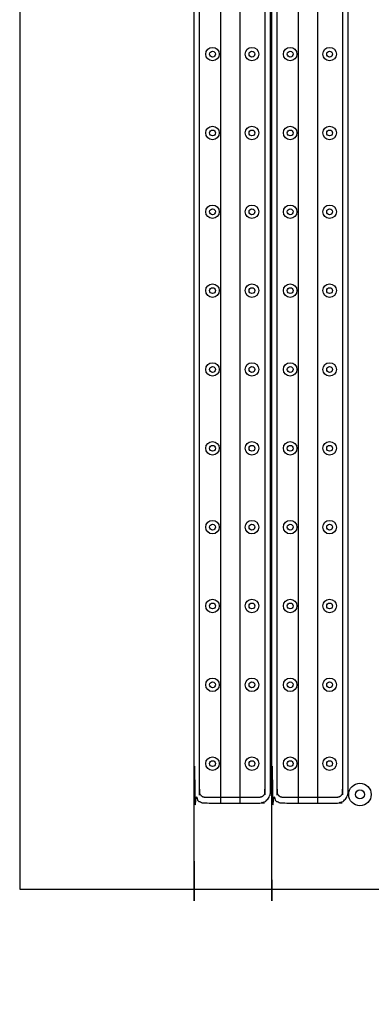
# Model space of a CAD drawing. Header units: millimetres. Extents: x -2435 to 1775, y -250 to 1540.
# Tile 1 of 60: x -2435 to -2122, y 41 to 916. Entities that reach past the tile are written whole.
import ezdxf

# ---------------------------------------------------------------- set-up
doc = ezdxf.new("R2010")
doc.units = ezdxf.units.MM
doc.header["$MEASUREMENT"] = 0
doc.layers.add('Work layer', color=254, linetype='Continuous', true_color=0xdddddd)

msp = doc.modelspace()

# ---------------------------------------------------------------- linework, layer by layer
at = {"layer": 'Work layer'}
for points in [[(-2434.577, 143.741), (-1501.884, 143.741), (-1501.884, 1539.971), (-2434.577, 1539.971)], [(-2238.786, 220.138), (-2238.786, 1130.138), (-2256.086, 1130.138), (-2256.086, 220.138)], [(-2169.786, 220.138), (-2169.786, 1130.138), (-2187.086, 1130.138), (-2187.086, 220.138)]]:
    msp.add_lwpolyline(points, close=True, dxfattribs=at)
for centre, radius in [((-2263.206, 885.138), 6), ((-2263.206, 885.138, -6), 2.6), ((-2228.206, 885.138), 6), ((-2228.206, 885.138, -6), 2.6), ((-2194.206, 885.138), 6), ((-2194.206, 885.138, -6), 2.6), ((-2159.206, 885.138), 6), ((-2159.206, 885.138, -6), 2.6), ((-2263.206, 815.138), 6), ((-2263.206, 815.138, -6), 2.6), ((-2228.206, 815.138), 6), ((-2228.206, 815.138, -6), 2.6), ((-2194.206, 815.138), 6), ((-2194.206, 815.138, -6), 2.6), ((-2159.206, 815.138), 6), ((-2159.206, 815.138, -6), 2.6), ((-2263.206, 745.138), 6), ((-2263.206, 745.138, -6), 2.6), ((-2228.206, 745.138), 6), ((-2228.206, 745.138, -6), 2.6), ((-2194.206, 745.138), 6), ((-2194.206, 745.138, -6), 2.6), ((-2159.206, 745.138), 6), ((-2159.206, 745.138, -6), 2.6), ((-2263.206, 675.138), 6), ((-2263.206, 675.138, -6), 2.6), ((-2228.206, 675.138), 6), ((-2228.206, 675.138, -6), 2.6), ((-2194.206, 675.138), 6), ((-2194.206, 675.138, -6), 2.6), ((-2159.206, 675.138), 6), ((-2159.206, 675.138, -6), 2.6), ((-2263.206, 605.138), 6), ((-2263.206, 605.138, -6), 2.6), ((-2228.206, 605.138), 6), ((-2228.206, 605.138, -6), 2.6), ((-2194.206, 605.138), 6), ((-2194.206, 605.138, -6), 2.6), ((-2159.206, 605.138), 6), ((-2159.206, 605.138, -6), 2.6), ((-2263.206, 535.138), 6), ((-2263.206, 535.138, -6), 2.6), ((-2228.206, 535.138), 6), ((-2228.206, 535.138, -6), 2.6), ((-2194.206, 535.138), 6), ((-2194.206, 535.138, -6), 2.6), ((-2159.206, 535.138), 6), ((-2159.206, 535.138, -6), 2.6), ((-2263.206, 465.138), 6), ((-2263.206, 465.138, -6), 2.6), ((-2228.206, 465.138), 6), ((-2228.206, 465.138, -6), 2.6), ((-2194.206, 465.138), 6), ((-2194.206, 465.138, -6), 2.6), ((-2159.206, 465.138), 6), ((-2159.206, 465.138, -6), 2.6), ((-2263.206, 395.138), 6), ((-2263.206, 395.138, -6), 2.6), ((-2228.206, 395.138), 6), ((-2228.206, 395.138, -6), 2.6), ((-2194.206, 395.138), 6), ((-2194.206, 395.138, -6), 2.6), ((-2159.206, 395.138), 6), ((-2159.206, 395.138, -6), 2.6), ((-2263.206, 325.138), 6), ((-2263.206, 325.138, -6), 2.6), ((-2228.206, 325.138), 6), ((-2228.206, 325.138, -6), 2.6), ((-2194.206, 325.138), 6), ((-2194.206, 325.138, -6), 2.6), ((-2159.206, 325.138), 6), ((-2159.206, 325.138, -6), 2.6), ((-2263.206, 255.138), 6), ((-2263.206, 255.138, -6), 2.6), ((-2228.206, 255.138), 6), ((-2228.206, 255.138, -6), 2.6), ((-2194.206, 255.138), 6), ((-2194.206, 255.138, -6), 2.6), ((-2159.206, 255.138), 6), ((-2159.206, 255.138, -6), 2.6), ((-2132.225, 227.731), 10), ((-2132.225, 227.731), 4)]:
    msp.add_circle(centre, radius, dxfattribs=at)
for points, knots in [([(-2211.706, 230.138, -5.5), (-2211.706, 220.138, -5.5), (-2221.706, 220.138, -2.5), (-2245.706, 220.138, -2.5), (-2269.706, 220.138, -2.5), (-2279.706, 220.138, -5.5), (-2279.706, 230.138, -5.5), (-2279.706, 675.138, -5.5), (-2279.706, 1120.138, -5.5), (-2279.706, 1130.138, -5.5), (-2269.706, 1130.138, -2.5), (-2245.706, 1130.138, -2.5), (-2221.706, 1130.138, -2.5), (-2211.706, 1130.138, -5.5), (-2211.706, 1120.138, -5.5), (-2211.706, 675.138, -5.5), (-2211.706, 230.138, -5.5)], [1482.167782, 1482.167782, 1482.167782, 1913.6991118, 1913.6991118, 1961.6991118, 1961.6991118, 2393.2304417, 2393.2304417, 2439.0173379, 2439.0173379, 2870.5486678, 2870.5486678, 2918.5486678, 2918.5486678, 3350.0799976, 3350.0799976, 3395.8668938, 3395.8668938, 3395.8668938]), ([(-2142.706, 230.138, -5.5), (-2142.706, 220.138, -5.5), (-2152.706, 220.138, -2.5), (-2176.706, 220.138, -2.5), (-2200.706, 220.138, -2.5), (-2210.706, 220.138, -5.5), (-2210.706, 230.138, -5.5), (-2210.706, 675.138, -5.5), (-2210.706, 1120.138, -5.5), (-2210.706, 1130.138, -5.5), (-2200.706, 1130.138, -2.5), (-2176.706, 1130.138, -2.5), (-2152.706, 1130.138, -2.5), (-2142.706, 1130.138, -5.5), (-2142.706, 1120.138, -5.5), (-2142.706, 675.138, -5.5), (-2142.706, 230.138, -5.5)], [1482.167782, 1482.167782, 1482.167782, 1913.6991118, 1913.6991118, 1961.6991118, 1961.6991118, 2393.2304417, 2393.2304417, 2439.0173379, 2439.0173379, 2870.5486678, 2870.5486678, 2918.5486678, 2918.5486678, 3350.0799976, 3350.0799976, 3395.8668938, 3395.8668938, 3395.8668938]), ([(-2221.706, 225.138), (-2216.706, 225.138), (-2216.706, 230.138), (-2216.706, 675.138), (-2216.706, 1120.138), (-2216.706, 1125.138), (-2221.706, 1125.138), (-2245.706, 1125.138), (-2269.706, 1125.138), (-2274.706, 1125.138), (-2274.706, 1120.138), (-2274.706, 675.138), (-2274.706, 230.138), (-2274.706, 225.138), (-2269.706, 225.138), (-2245.706, 225.138), (-2221.706, 225.138)], [0, 0, 0, 7.8539816, 7.8539816, 897.8539816, 897.8539816, 905.7079633, 905.7079633, 953.7079633, 953.7079633, 961.5619449, 961.5619449, 1851.5619449, 1851.5619449, 1859.4159265, 1859.4159265, 1907.4159265, 1907.4159265, 1907.4159265]), ([(-2152.706, 225.138), (-2147.706, 225.138), (-2147.706, 230.138), (-2147.706, 675.138), (-2147.706, 1120.138), (-2147.706, 1125.138), (-2152.706, 1125.138), (-2176.706, 1125.138), (-2200.706, 1125.138), (-2205.706, 1125.138), (-2205.706, 1120.138), (-2205.706, 675.138), (-2205.706, 230.138), (-2205.706, 225.138), (-2200.706, 225.138), (-2176.706, 225.138), (-2152.706, 225.138)], [0, 0, 0, 7.8539816, 7.8539816, 897.8539816, 897.8539816, 905.7079633, 905.7079633, 953.7079633, 953.7079633, 961.5619449, 961.5619449, 1851.5619449, 1851.5619449, 1859.4159265, 1859.4159265, 1907.4159265, 1907.4159265, 1907.4159265])]:
    msp.add_rational_spline(points, [1, 0.707106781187, 1, 1, 1, 0.707106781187, 1, 1, 1, 0.707106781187, 1, 1, 1, 0.707106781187, 1, 1, 1], degree=2, knots=knots, dxfattribs=at)

doc.saveas('drawing.dxf')
